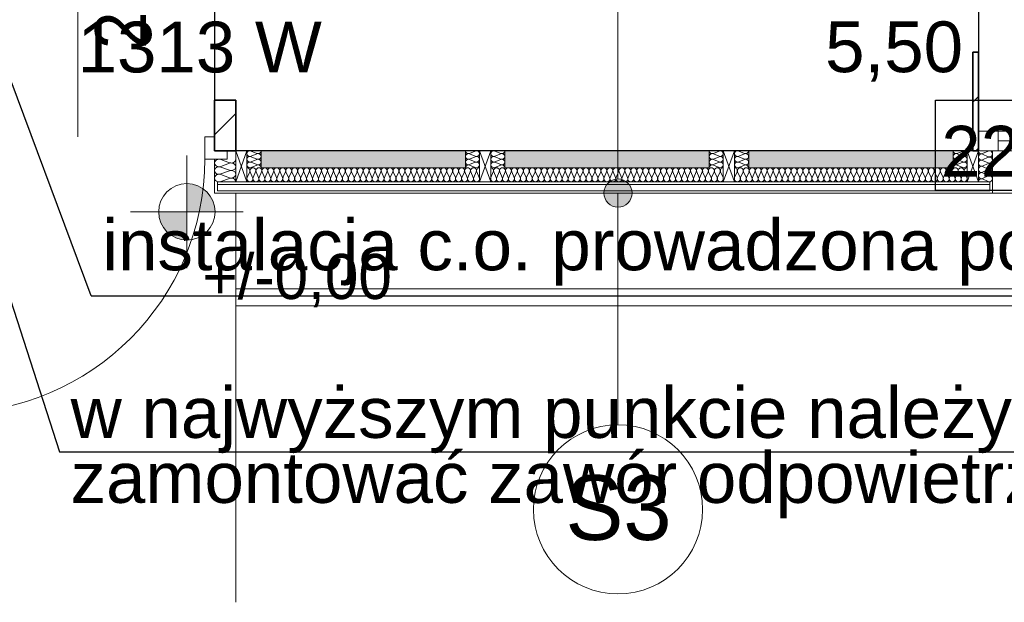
# Model space of a CAD drawing. Header units: inches. Extents: x -515158 to -470211, y -1887 to 84268.
# Tile 61 of 102: x -481080 to -477586, y 31255 to 33323. Entities that reach past the tile are written whole.
import ezdxf
from ezdxf.lldxf.tags import DXFTag

# ---------------------------------------------------------------- set-up
doc = ezdxf.new("R2010")
doc.units = ezdxf.units.IN
doc.header["$MEASUREMENT"] = 0
for name, color, linetype, lineweight in [('#podkład', 252, 'Continuous', 9), ('Arch drzwi_Nr_Pióra__10', 252, 'Continuous', 18), ('Arch ocieplenie_Nr_Pióra__21', 252, 'Continuous', 9), ('Arch ocieplenie_Nr_Pióra__44', 252, 'Continuous', 9), ('Arch ocieplenie_Nr_Pióra__95', 252, 'Continuous', 13), ('Arch opisy_Nr_Pióra__1', 252, 'Continuous', 25), ('Arch opisy_Nr_Pióra__21', 252, 'Continuous', 9), ('Arch opisy_Nr_Pióra__9', 252, 'Continuous', 9), ('Arch stropy_Nr_Pióra__21', 252, 'Continuous', 9), ('Arch teren_Nr_Pióra__5', 252, 'Continuous', 13), ('Arch wykończenie_Nr_Pióra__9', 252, 'Continuous', 9), ('Arch zmurowania_Nr_Pióra__21', 252, 'Continuous', 9), ('Arch zmurowania_Nr_Pióra__27', 252, 'Continuous', 35), ('INWENT OPISY_Nr_Pióra__9', 252, 'Continuous', 9), ('INWENT RZĘDNE_Nr_Pióra__21', 252, 'Continuous', 9), ('INWENT. OKNA_Nr_Pióra__5', 252, 'Continuous', 13), ('INWENT.ŚCIANY_Nr_Pióra__1', 252, 'Continuous', 25), ('INWENT.ŚCIANY_Nr_Pióra__21', 252, 'Continuous', 9)]:
    doc.layers.add(name, color=color, linetype=linetype, lineweight=lineweight)
doc.layers.add('IS_Opisy_działek_Therm', color=7, linetype='SOLID', true_color=0x000000)
doc.layers.add('IS_Text_Armatury_Therm', color=7, linetype='Continuous')
doc.layers.add('IS_Text_Odbiornikow_Therm', color=7, linetype='Continuous')
doc.styles.add('GENERATED_STYLE_3', font='txt')
doc.styles.add('GENERATED_STYLE_6', font='txt')
doc.styles.add('GENERATED_STYLE_7', font='txt')
tags = doc.linetypes.add('SOLID', pattern=[10, 10, 0]).pattern_tags.tags
tags[6:7] = [DXFTag(74, 4), DXFTag(75, 0), DXFTag(340, '0'), DXFTag(46, 0.0), DXFTag(50, 0.0), DXFTag(44, 0.0), DXFTag(45, 0.0)]
tags[4:5] = [DXFTag(74, 4), DXFTag(75, 0), DXFTag(340, '0'), DXFTag(46, 0.0), DXFTag(50, 0.0), DXFTag(44, 0.0), DXFTag(45, 0.0)]
pattern_1 = [(45, (0, 0), (-91.923878, 91.923878), [])]

# ---------------------------------------------------------------- blocks, each defined once
blk = doc.blocks.new('parter')
at = {"layer": 'Arch opisy_Nr_Pióra__21', "linetype": 'Continuous'}
blk.add_hatch(color=252, dxfattribs=at).paths.add_polyline_path([(-478907, 32707.6), (-478910.8, 32726.8), (-478921.6, 32743), (-478937.9, 32753.8), (-478957, 32757.6), (-478976.1, 32753.8), (-478992.3, 32743), (-479003.2, 32726.8), (-479007, 32707.6), (-479003.2, 32688.5), (-478992.3, 32672.3), (-478976.1, 32661.4), (-478957, 32657.6), (-478937.9, 32661.4), (-478921.6, 32672.3), (-478910.8, 32688.5)], flags=0)
at = {"layer": 'Arch zmurowania_Nr_Pióra__21', "linetype": 'Continuous'}
h = blk.add_hatch(dxfattribs=at)
h.set_pattern_fill('Common_Brick', color=252, style=0, pattern_type=2)
h.set_pattern_definition(pattern_1)
h.paths.add_polyline_path([(-477698.3, 32857.6), (-477678.3, 32857.6), (-477678.3, 33207.6), (-477698.3, 33207.6)], flags=0)
h = blk.add_hatch(dxfattribs=at)
h.set_pattern_fill('Common_Brick', color=252, style=0, pattern_type=2)
h.set_pattern_definition(pattern_1)
h.paths.add_polyline_path([(-480313.3, 33037.6), (-480388.3, 33037.6), (-480388.3, 32857.6), (-480313.3, 32857.6)], flags=0)
at = {"layer": 'INWENT RZĘDNE_Nr_Pióra__21', "linetype": 'Continuous'}
for points in [[(-480486.5, 32641), (-480386.5, 32641), (-480394.1, 32679.3), (-480415.8, 32711.7), (-480448.2, 32733.4), (-480486.5, 32741)], [(-480486.5, 32641), (-480586.5, 32641), (-480578.9, 32602.7), (-480557.2, 32570.3), (-480524.8, 32548.6), (-480486.5, 32541)]]:
    blk.add_hatch(color=252, dxfattribs=at).paths.add_polyline_path(points, flags=0)
at = {"layer": 'Arch drzwi_Nr_Pióra__10', "color": 252, "linetype": 'Continuous'}
for p, q in [((-480423.3, 32907.6), (-480423.3, 32827.6)), ((-480388.3, 32907.6), (-480423.3, 32907.6)), ((-480343.3, 32857.6), (-480343.3, 32827.6)), ((-480423.3, 32827.6), (-480343.3, 32827.6))]:
    blk.add_line(p, q, dxfattribs=at)
blk.add_arc((-481323.3, 32827.6), 900, 270, 0, dxfattribs=at)
at = {"layer": 'Arch ocieplenie_Nr_Pióra__21', "color": 252, "linetype": 'Continuous'}
for p, q in [((-480223.3, 32857.6), (-480223.3, 32797.6)), ((-479498.3, 32857.6), (-480223.3, 32857.6)), ((-479498.3, 32797.6), (-479498.3, 32857.6)), ((-479358.3, 32857.6), (-479358.3, 32797.6)), ((-478633.3, 32857.6), (-479358.3, 32857.6)), ((-478633.3, 32797.6), (-478633.3, 32857.6)), ((-478493.3, 32857.6), (-477768.3, 32857.6)), ((-478493.3, 32797.6), (-478493.3, 32857.6)), ((-477768.3, 32857.6), (-477768.3, 32797.6)), ((-480223.3, 32797.6), (-479498.3, 32797.6)), ((-479358.3, 32797.6), (-478633.3, 32797.6)), ((-477768.3, 32797.6), (-478493.3, 32797.6))]:
    blk.add_line(p, q, dxfattribs=at)
at = {"layer": 'Arch ocieplenie_Nr_Pióra__44', "color": 252, "linetype": 'Continuous'}
for p, q in [((-480238.2, 32848.5), (-480258.4, 32856.8)), ((-480258.4, 32838.5), (-480238.2, 32846.8)), ((-480238.2, 32828.5), (-480258.4, 32836.8)), ((-479483.4, 32848.5), (-479463.2, 32856.8)), ((-479463.2, 32838.5), (-479483.4, 32846.8)), ((-479483.4, 32828.5), (-479463.2, 32836.8)), ((-479373.2, 32848.5), (-479393.4, 32856.8)), ((-479393.4, 32838.5), (-479373.2, 32846.8)), ((-479373.2, 32828.5), (-479393.4, 32836.8)), ((-478618.4, 32848.5), (-478598.2, 32856.8)), ((-478598.2, 32838.5), (-478618.4, 32846.8)), ((-478618.4, 32828.5), (-478598.2, 32836.8)), ((-478508.2, 32848.5), (-478528.4, 32856.8)), ((-478528.4, 32838.5), (-478508.2, 32846.8)), ((-478508.2, 32828.5), (-478528.4, 32836.8)), ((-477753.4, 32848.5), (-477733.2, 32856.8)), ((-477733.2, 32838.5), (-477753.4, 32846.8)), ((-477753.4, 32828.5), (-477733.2, 32836.8)), ((-477663.4, 32847.6), (-477643.2, 32856.7)), ((-477643.2, 32836.6), (-477663.4, 32845.7)), ((-480335.7, 32815.4), (-480366, 32826.5)), ((-480366, 32802.1), (-480335.7, 32813.2)), ((-480258.4, 32818.5), (-480238.2, 32826.8)), ((-480238.2, 32808.5), (-480258.4, 32816.8)), ((-480258.4, 32798.5), (-480238.2, 32806.8)), ((-479463.2, 32818.5), (-479483.4, 32826.8)), ((-479483.4, 32808.5), (-479463.2, 32816.8)), ((-479463.2, 32798.5), (-479483.4, 32806.8)), ((-479393.4, 32818.5), (-479373.2, 32826.8)), ((-479373.2, 32808.5), (-479393.4, 32816.8)), ((-479393.4, 32798.5), (-479373.2, 32806.8)), ((-478598.2, 32818.5), (-478618.4, 32826.8)), ((-478618.4, 32808.5), (-478598.2, 32816.8)), ((-478598.2, 32798.5), (-478618.4, 32806.8)), ((-478528.4, 32818.5), (-478508.2, 32826.8)), ((-478508.2, 32808.5), (-478528.4, 32816.8)), ((-478528.4, 32798.5), (-478508.2, 32806.8)), ((-477733.2, 32818.5), (-477753.4, 32826.8)), ((-477753.4, 32808.5), (-477733.2, 32816.8)), ((-477733.2, 32798.5), (-477753.4, 32806.8)), ((-477663.4, 32825.6), (-477643.2, 32834.7)), ((-477643.2, 32814.6), (-477663.4, 32823.7)), ((-477663.4, 32803.6), (-477643.2, 32812.7)), ((-477643.2, 32792.6), (-477663.4, 32801.7)), ((-480335.7, 32788.8), (-480366, 32799.8)), ((-480366, 32775.4), (-480335.7, 32786.5)), ((-480335.7, 32762.1), (-480366, 32773.2)), ((-480263.6, 32782.7), (-480272.4, 32762.5)), ((-480253.1, 32762.5), (-480261.9, 32782.7)), ((-480242.5, 32782.7), (-480251.3, 32762.5)), ((-480231.9, 32762.5), (-480240.7, 32782.7)), ((-480221.3, 32782.7), (-480230.1, 32762.5)), ((-480210.8, 32762.5), (-480219.6, 32782.7)), ((-480200.2, 32782.7), (-480209, 32762.5)), ((-480189.6, 32762.5), (-480198.4, 32782.7)), ((-480179, 32782.7), (-480187.8, 32762.5)), ((-480168.4, 32762.5), (-480177.2, 32782.7)), ((-480157.9, 32782.7), (-480166.7, 32762.5)), ((-480147.3, 32762.5), (-480156.1, 32782.7)), ((-480136.7, 32782.7), (-480145.5, 32762.5)), ((-480126.1, 32762.5), (-480134.9, 32782.7)), ((-480115.6, 32782.7), (-480124.4, 32762.5)), ((-480105, 32762.5), (-480113.8, 32782.7)), ((-480094.4, 32782.7), (-480103.2, 32762.5)), ((-480083.8, 32762.5), (-480092.6, 32782.7)), ((-480073.3, 32782.7), (-480082.1, 32762.5)), ((-480062.7, 32762.5), (-480071.5, 32782.7)), ((-480052.1, 32782.7), (-480060.9, 32762.5)), ((-480041.5, 32762.5), (-480050.3, 32782.7)), ((-480030.9, 32782.7), (-480039.7, 32762.5)), ((-480020.4, 32762.5), (-480029.2, 32782.7)), ((-480009.8, 32782.7), (-480018.6, 32762.5)), ((-479999.2, 32762.5), (-480008, 32782.7)), ((-479988.6, 32782.7), (-479997.4, 32762.5)), ((-479978.1, 32762.5), (-479986.9, 32782.7)), ((-479967.5, 32782.7), (-479976.3, 32762.5)), ((-479956.9, 32762.5), (-479965.7, 32782.7)), ((-479946.3, 32782.7), (-479955.1, 32762.5)), ((-479935.8, 32762.5), (-479944.6, 32782.7)), ((-479925.2, 32782.7), (-479934, 32762.5)), ((-479914.6, 32762.5), (-479923.4, 32782.7)), ((-479904, 32782.7), (-479912.8, 32762.5)), ((-479893.4, 32762.5), (-479902.2, 32782.7)), ((-479882.9, 32782.7), (-479891.7, 32762.5)), ((-479872.3, 32762.5), (-479881.1, 32782.7)), ((-479861.7, 32782.7), (-479870.5, 32762.5)), ((-479851.1, 32762.5), (-479859.9, 32782.7)), ((-479840.6, 32782.7), (-479849.4, 32762.5)), ((-479830, 32762.5), (-479838.8, 32782.7)), ((-479819.4, 32782.7), (-479828.2, 32762.5)), ((-479808.8, 32762.5), (-479817.6, 32782.7)), ((-479798.3, 32782.7), (-479807.1, 32762.5)), ((-479787.7, 32762.5), (-479796.5, 32782.7)), ((-479777.1, 32782.7), (-479785.9, 32762.5)), ((-479766.5, 32762.5), (-479775.3, 32782.7)), ((-479755.9, 32782.7), (-479764.7, 32762.5)), ((-479745.4, 32762.5), (-479754.2, 32782.7)), ((-479734.8, 32782.7), (-479743.6, 32762.5)), ((-479724.2, 32762.5), (-479733, 32782.7)), ((-479713.6, 32782.7), (-479722.4, 32762.5)), ((-479703.1, 32762.5), (-479711.9, 32782.7)), ((-479692.5, 32782.7), (-479701.3, 32762.5)), ((-479681.9, 32762.5), (-479690.7, 32782.7)), ((-479671.3, 32782.7), (-479680.1, 32762.5)), ((-479660.8, 32762.5), (-479669.6, 32782.7)), ((-479650.2, 32782.7), (-479659, 32762.5)), ((-479639.6, 32762.5), (-479648.4, 32782.7)), ((-479629, 32782.7), (-479637.8, 32762.5)), ((-479618.4, 32762.5), (-479627.2, 32782.7)), ((-479607.9, 32782.7), (-479616.7, 32762.5)), ((-479597.3, 32762.5), (-479606.1, 32782.7)), ((-479586.7, 32782.7), (-479595.5, 32762.5)), ((-479576.1, 32762.5), (-479584.9, 32782.7)), ((-479565.6, 32782.7), (-479574.4, 32762.5)), ((-479555, 32762.5), (-479563.8, 32782.7)), ((-479544.4, 32782.7), (-479553.2, 32762.5)), ((-479533.8, 32762.5), (-479542.6, 32782.7)), ((-479523.3, 32782.7), (-479532.1, 32762.5)), ((-479512.7, 32762.5), (-479521.5, 32782.7)), ((-479502.1, 32782.7), (-479510.9, 32762.5)), ((-479491.5, 32762.5), (-479500.3, 32782.7)), ((-479480.9, 32782.7), (-479489.7, 32762.5)), ((-479470.4, 32762.5), (-479479.2, 32782.7)), ((-479459.8, 32782.7), (-479468.6, 32762.5)), ((-479449.2, 32762.5), (-479458, 32782.7)), ((-479408.3, 32762.5), (-479399.5, 32782.7)), ((-479397.7, 32782.7), (-479388.9, 32762.5)), ((-479387.1, 32762.5), (-479378.3, 32782.7)), ((-479376.5, 32782.7), (-479367.7, 32762.5)), ((-479366, 32762.5), (-479357.2, 32782.7)), ((-479355.4, 32782.7), (-479346.6, 32762.5)), ((-479344.8, 32762.5), (-479336, 32782.7)), ((-479334.2, 32782.7), (-479325.4, 32762.5)), ((-479323.6, 32762.5), (-479314.8, 32782.7)), ((-479313, 32782.7), (-479304.2, 32762.5)), ((-479302.4, 32762.5), (-479293.6, 32782.7)), ((-479291.8, 32782.7), (-479283, 32762.5)), ((-479281.3, 32762.5), (-479272.4, 32782.7)), ((-479270.7, 32782.7), (-479261.9, 32762.5)), ((-479260.1, 32762.5), (-479251.3, 32782.7)), ((-479249.5, 32782.7), (-479240.7, 32762.5)), ((-479238.9, 32762.5), (-479230.1, 32782.7)), ((-479228.3, 32782.7), (-479219.5, 32762.5)), ((-479217.7, 32762.5), (-479208.9, 32782.7)), ((-479207.1, 32782.7), (-479198.3, 32762.5)), ((-479196.6, 32762.5), (-479187.7, 32782.7)), ((-479186, 32782.7), (-479177.2, 32762.5)), ((-479175.4, 32762.5), (-479166.6, 32782.7)), ((-479164.8, 32782.7), (-479156, 32762.5)), ((-479154.2, 32762.5), (-479145.4, 32782.7)), ((-479143.6, 32782.7), (-479134.8, 32762.5)), ((-479133, 32762.5), (-479124.2, 32782.7)), ((-479122.4, 32782.7), (-479113.6, 32762.5)), ((-479111.8, 32762.5), (-479103, 32782.7)), ((-479101.3, 32782.7), (-479092.4, 32762.5)), ((-479090.7, 32762.5), (-479081.9, 32782.7)), ((-479080.1, 32782.7), (-479071.3, 32762.5)), ((-479069.5, 32762.5), (-479060.7, 32782.7)), ((-479058.9, 32782.7), (-479050.1, 32762.5)), ((-479048.3, 32762.5), (-479039.5, 32782.7)), ((-479037.7, 32782.7), (-479028.9, 32762.5)), ((-479027.1, 32762.5), (-479018.3, 32782.7)), ((-479016.6, 32782.7), (-479007.7, 32762.5)), ((-479006, 32762.5), (-478997.2, 32782.7)), ((-478995.4, 32782.7), (-478986.6, 32762.5)), ((-478984.8, 32762.5), (-478976, 32782.7)), ((-478974.2, 32782.7), (-478965.4, 32762.5)), ((-478963.6, 32762.5), (-478954.8, 32782.7)), ((-478953, 32782.7), (-478944.2, 32762.5)), ((-478942.4, 32762.5), (-478933.6, 32782.7)), ((-478931.8, 32782.7), (-478923, 32762.5)), ((-478921.3, 32762.5), (-478912.4, 32782.7)), ((-478910.7, 32782.7), (-478901.9, 32762.5)), ((-478900.1, 32762.5), (-478891.3, 32782.7)), ((-478889.5, 32782.7), (-478880.7, 32762.5)), ((-478878.9, 32762.5), (-478870.1, 32782.7)), ((-478868.3, 32782.7), (-478859.5, 32762.5)), ((-478857.7, 32762.5), (-478848.9, 32782.7)), ((-478847.1, 32782.7), (-478838.3, 32762.5)), ((-478836.6, 32762.5), (-478827.7, 32782.7)), ((-478826, 32782.7), (-478817.2, 32762.5)), ((-478815.4, 32762.5), (-478806.6, 32782.7)), ((-478804.8, 32782.7), (-478796, 32762.5)), ((-478794.2, 32762.5), (-478785.4, 32782.7)), ((-478783.6, 32782.7), (-478774.8, 32762.5)), ((-478773, 32762.5), (-478764.2, 32782.7)), ((-478762.4, 32782.7), (-478753.6, 32762.5)), ((-478751.8, 32762.5), (-478743, 32782.7)), ((-478741.3, 32782.7), (-478732.4, 32762.5)), ((-478730.7, 32762.5), (-478721.9, 32782.7)), ((-478720.1, 32782.7), (-478711.3, 32762.5)), ((-478709.5, 32762.5), (-478700.7, 32782.7)), ((-478698.9, 32782.7), (-478690.1, 32762.5)), ((-478688.3, 32762.5), (-478679.5, 32782.7)), ((-478677.7, 32782.7), (-478668.9, 32762.5)), ((-478667.1, 32762.5), (-478658.3, 32782.7)), ((-478656.6, 32782.7), (-478647.7, 32762.5)), ((-478646, 32762.5), (-478637.2, 32782.7)), ((-478635.4, 32782.7), (-478626.6, 32762.5)), ((-478624.8, 32762.5), (-478616, 32782.7)), ((-478614.2, 32782.7), (-478605.4, 32762.5)), ((-478603.6, 32762.5), (-478594.8, 32782.7)), ((-478593, 32782.7), (-478584.2, 32762.5)), ((-478543.3, 32762.5), (-478534.5, 32782.7)), ((-478532.7, 32782.7), (-478523.9, 32762.5)), ((-478522.1, 32762.5), (-478513.3, 32782.7)), ((-478511.5, 32782.7), (-478502.7, 32762.5)), ((-478501, 32762.5), (-478492.2, 32782.7)), ((-478490.4, 32782.7), (-478481.6, 32762.5)), ((-478479.8, 32762.5), (-478471, 32782.7)), ((-478469.2, 32782.7), (-478460.4, 32762.5)), ((-478458.6, 32762.5), (-478449.8, 32782.7)), ((-478448, 32782.7), (-478439.2, 32762.5)), ((-478437.4, 32762.5), (-478428.6, 32782.7)), ((-478426.8, 32782.7), (-478418, 32762.5)), ((-478416.3, 32762.5), (-478407.4, 32782.7)), ((-478405.7, 32782.7), (-478396.9, 32762.5)), ((-478395.1, 32762.5), (-478386.3, 32782.7)), ((-478384.5, 32782.7), (-478375.7, 32762.5)), ((-478373.9, 32762.5), (-478365.1, 32782.7)), ((-478363.3, 32782.7), (-478354.5, 32762.5)), ((-478352.7, 32762.5), (-478343.9, 32782.7)), ((-478342.1, 32782.7), (-478333.3, 32762.5)), ((-478331.5, 32762.5), (-478322.7, 32782.7)), ((-478321, 32782.7), (-478312.2, 32762.5)), ((-478310.4, 32762.5), (-478301.6, 32782.7)), ((-478299.8, 32782.7), (-478291, 32762.5)), ((-478289.2, 32762.5), (-478280.4, 32782.7)), ((-478278.6, 32782.7), (-478269.8, 32762.5)), ((-478268, 32762.5), (-478259.2, 32782.7)), ((-478257.4, 32782.7), (-478248.6, 32762.5)), ((-478246.8, 32762.5), (-478238, 32782.7)), ((-478236.3, 32782.7), (-478227.4, 32762.5)), ((-478225.7, 32762.5), (-478216.9, 32782.7)), ((-478215.1, 32782.7), (-478206.3, 32762.5)), ((-478204.5, 32762.5), (-478195.7, 32782.7)), ((-478193.9, 32782.7), (-478185.1, 32762.5)), ((-478183.3, 32762.5), (-478174.5, 32782.7)), ((-478172.7, 32782.7), (-478163.9, 32762.5)), ((-478162.1, 32762.5), (-478153.3, 32782.7)), ((-478151.6, 32782.7), (-478142.7, 32762.5)), ((-478141, 32762.5), (-478132.2, 32782.7)), ((-478130.4, 32782.7), (-478121.6, 32762.5)), ((-478119.8, 32762.5), (-478111, 32782.7)), ((-478109.2, 32782.7), (-478100.4, 32762.5)), ((-478098.6, 32762.5), (-478089.8, 32782.7)), ((-478088, 32782.7), (-478079.2, 32762.5)), ((-478077.4, 32762.5), (-478068.6, 32782.7)), ((-478066.8, 32782.7), (-478058, 32762.5)), ((-478056.3, 32762.5), (-478047.4, 32782.7)), ((-478045.7, 32782.7), (-478036.9, 32762.5)), ((-478035.1, 32762.5), (-478026.3, 32782.7)), ((-478024.5, 32782.7), (-478015.7, 32762.5)), ((-478013.9, 32762.5), (-478005.1, 32782.7)), ((-478003.3, 32782.7), (-477994.5, 32762.5)), ((-477992.7, 32762.5), (-477983.9, 32782.7)), ((-477982.1, 32782.7), (-477973.3, 32762.5)), ((-477971.6, 32762.5), (-477962.7, 32782.7)), ((-477961, 32782.7), (-477952.2, 32762.5)), ((-477950.4, 32762.5), (-477941.6, 32782.7)), ((-477939.8, 32782.7), (-477931, 32762.5)), ((-477929.2, 32762.5), (-477920.4, 32782.7)), ((-477918.6, 32782.7), (-477909.8, 32762.5)), ((-477908, 32762.5), (-477899.2, 32782.7)), ((-477897.4, 32782.7), (-477888.6, 32762.5)), ((-477886.8, 32762.5), (-477878, 32782.7)), ((-477876.3, 32782.7), (-477867.4, 32762.5)), ((-477865.7, 32762.5), (-477856.9, 32782.7)), ((-477855.1, 32782.7), (-477846.3, 32762.5)), ((-477844.5, 32762.5), (-477835.7, 32782.7)), ((-477833.9, 32782.7), (-477825.1, 32762.5)), ((-477823.3, 32762.5), (-477814.5, 32782.7)), ((-477812.7, 32782.7), (-477803.9, 32762.5)), ((-477802.1, 32762.5), (-477793.3, 32782.7)), ((-477791.6, 32782.7), (-477782.7, 32762.5)), ((-477781, 32762.5), (-477772.2, 32782.7)), ((-477770.4, 32782.7), (-477761.6, 32762.5)), ((-477759.8, 32762.5), (-477751, 32782.7)), ((-477749.2, 32782.7), (-477740.4, 32762.5)), ((-477738.6, 32762.5), (-477729.8, 32782.7)), ((-477728, 32782.7), (-477719.2, 32762.5)), ((-477663.4, 32781.6), (-477643.2, 32790.7)), ((-477643.2, 32770.6), (-477663.4, 32779.7)), ((-477663.4, 32759.6), (-477643.2, 32768.7)), ((-480366, 32748.8), (-480335.7, 32759.8)), ((-477643.2, 32748.6), (-477663.4, 32757.7))]:
    blk.add_line(p, q, dxfattribs=at)
for centre, major_axis, ratio, start_param, end_param in [((-480262.7, 32847.6), (-10.6, 0), 0.940381, 4.299595, 8.266775), ((-480262.7, 32827.6), (-10.6, 0), 0.940381, 4.299595, 8.266775), ((-480234, 32857.6), (-10.6, 0), 0.940381, 1.158004, 3.141593), ((-480234, 32837.6), (-10.6, 0), 0.940381, 1.158004, 5.125183), ((-479487.7, 32837.6), (-10.6, 0), 0.940381, 4.299595, 8.266774), ((-479487.7, 32857.6), (-10.6, 0), 0.940381, 6.283185, 8.266774), ((-479459, 32847.6), (-10.6, 0), 0.940381, 1.158003, 5.125183), ((-479459, 32827.6), (-10.6, 0), 0.940381, 1.158003, 5.125183), ((-479397.7, 32847.6), (-10.6, 0), 0.940381, 4.299595, 8.266775), ((-479397.7, 32827.6), (-10.6, 0), 0.940381, 4.299595, 8.266775), ((-479369, 32857.6), (-10.6, 0), 0.940381, 1.158004, 3.141593), ((-479369, 32837.6), (-10.6, 0), 0.940381, 1.158004, 5.125183), ((-478622.7, 32837.6), (-10.6, 0), 0.940381, 4.299595, 8.266774), ((-478622.7, 32857.6), (-10.6, 0), 0.940381, 6.283185, 8.266774), ((-478594, 32847.6), (-10.6, 0), 0.940381, 1.158003, 5.125183), ((-478594, 32827.6), (-10.6, 0), 0.940381, 1.158003, 5.125183), ((-478532.7, 32847.6), (-10.6, 0), 0.940381, 4.299595, 8.266775), ((-478532.7, 32827.6), (-10.6, 0), 0.940381, 4.299595, 8.266775), ((-478504, 32857.6), (-10.6, 0), 0.940381, 1.158004, 3.141593), ((-478504, 32837.6), (-10.6, 0), 0.940381, 1.158004, 5.125183), ((-477757.7, 32837.6), (-10.6, 0), 0.940381, 4.299595, 8.266774), ((-477757.7, 32857.6), (-10.6, 0), 0.940381, 6.283185, 8.266774), ((-477729, 32847.6), (-10.6, 0), 0.940381, 1.158003, 5.125183), ((-477729, 32827.6), (-10.6, 0), 0.940381, 1.158003, 5.125183), ((-477667.7, 32835.6), (0, 11), 0.966714, 5.870392, 9.837571), ((-477667.7, 32857.6), (0, 11), 0.966714, 1.570796, 3.554385), ((-477639, 32846.6), (0, 11), 0.966714, 2.728799, 6.695979), ((-477639, 32824.6), (0, 11), 0.966714, 2.728799, 6.695979), ((-480372.4, 32814.3), (-16, 0), 0.835908, 4.299595, 8.266775), ((-480372.4, 32787.6), (-16, 0), 0.835908, 4.299595, 8.266775), ((-480329.3, 32827.6), (-16, 0), 0.835908, 1.158004, 3.141593), ((-480329.3, 32801), (-16, 0), 0.835908, 1.158004, 5.125183), ((-480262.7, 32807.6), (-10.6, 0), 0.940381, 4.299595, 8.266775), ((-480234, 32817.6), (-10.6, 0), 0.940381, 1.158004, 5.125183), ((-480234, 32797.6), (-10.6, 0), 0.940381, 3.141593, 5.125182), ((-479487.7, 32817.6), (-10.6, 0), 0.940381, 4.299595, 8.266774), ((-479487.7, 32797.6), (-10.6, 0), 0.940381, 4.299596, 6.283185), ((-479459, 32807.6), (-10.6, 0), 0.940381, 1.158003, 5.125183), ((-479397.7, 32807.6), (-10.6, 0), 0.940381, 4.299595, 8.266775), ((-479369, 32817.6), (-10.6, 0), 0.940381, 1.158004, 5.125183), ((-479369, 32797.6), (-10.6, 0), 0.940381, 3.141593, 5.125182), ((-478622.7, 32817.6), (-10.6, 0), 0.940381, 4.299595, 8.266774), ((-478622.7, 32797.6), (-10.6, 0), 0.940381, 4.299596, 6.283185), ((-478594, 32807.6), (-10.6, 0), 0.940381, 1.158003, 5.125183), ((-478532.7, 32807.6), (-10.6, 0), 0.940381, 4.299595, 8.266775), ((-478504, 32817.6), (-10.6, 0), 0.940381, 1.158004, 5.125183), ((-478504, 32797.6), (-10.6, 0), 0.940381, 3.141593, 5.125182), ((-477757.7, 32817.6), (-10.6, 0), 0.940381, 4.299595, 8.266774), ((-477757.7, 32797.6), (-10.6, 0), 0.940381, 4.299596, 6.283185), ((-477729, 32807.6), (-10.6, 0), 0.940381, 1.158003, 5.125183), ((-477667.7, 32813.6), (0, 11), 0.966714, 5.870392, 9.837571), ((-477667.7, 32791.6), (0, 11), 0.966714, 5.870392, 9.837571), ((-477639, 32802.6), (0, 11), 0.966714, 2.728799, 6.695979), ((-480372.4, 32761), (-16, 0), 0.835908, 4.299595, 8.266775), ((-480329.3, 32774.3), (-16, 0), 0.835908, 1.158004, 5.125183), ((-480273.3, 32787), (0, -10.6), 0.994621, 1.158004, 3.141593), ((-480252.2, 32787), (0, -10.6), 0.994621, 1.158004, 5.125183), ((-480231, 32787), (0, -10.6), 0.994621, 1.158004, 5.125183), ((-480209.9, 32787), (0, -10.6), 0.994621, 1.158004, 5.125183), ((-480188.7, 32787), (0, -10.6), 0.994621, 1.158004, 5.125183), ((-480167.6, 32787), (0, -10.6), 0.994621, 1.158004, 5.125183), ((-480146.4, 32787), (0, -10.6), 0.994621, 1.158004, 5.125183), ((-480125.2, 32787), (0, -10.6), 0.994621, 1.158004, 5.125183), ((-480104.1, 32787), (0, -10.6), 0.994621, 1.158004, 5.125183), ((-480082.9, 32787), (0, -10.6), 0.994621, 1.158004, 5.125183), ((-480061.8, 32787), (0, -10.6), 0.994621, 1.158004, 5.125183), ((-480040.6, 32787), (0, -10.6), 0.994621, 1.158004, 5.125183), ((-480019.5, 32787), (0, -10.6), 0.994621, 1.158004, 5.125183), ((-479998.3, 32787), (0, -10.6), 0.994621, 1.158004, 5.125183), ((-479977.2, 32787), (0, -10.6), 0.994621, 1.158004, 5.125183), ((-479956, 32787), (0, -10.6), 0.994621, 1.158004, 5.125183), ((-479934.9, 32787), (0, -10.6), 0.994621, 1.158004, 5.125183), ((-479913.7, 32787), (0, -10.6), 0.994621, 1.158004, 5.125183), ((-479892.6, 32787), (0, -10.6), 0.994621, 1.158004, 5.125183), ((-479871.4, 32787), (0, -10.6), 0.994621, 1.158004, 5.125183), ((-479850.2, 32787), (0, -10.6), 0.994621, 1.158004, 5.125183), ((-479829.1, 32787), (0, -10.6), 0.994621, 1.158004, 5.125183), ((-479807.9, 32787), (0, -10.6), 0.994621, 1.158004, 5.125183), ((-479786.8, 32787), (0, -10.6), 0.994621, 1.158004, 5.125183), ((-479765.6, 32787), (0, -10.6), 0.994621, 1.158004, 5.125183), ((-479744.5, 32787), (0, -10.6), 0.994621, 1.158004, 5.125183), ((-479723.3, 32787), (0, -10.6), 0.994621, 1.158004, 5.125183), ((-479702.2, 32787), (0, -10.6), 0.994621, 1.158004, 5.125183), ((-479681, 32787), (0, -10.6), 0.994621, 1.158004, 5.125183), ((-479659.9, 32787), (0, -10.6), 0.994621, 1.158004, 5.125183), ((-479638.7, 32787), (0, -10.6), 0.994621, 1.158004, 5.125183), ((-479617.6, 32787), (0, -10.6), 0.994621, 1.158004, 5.125183), ((-479596.4, 32787), (0, -10.6), 0.994621, 1.158004, 5.125183), ((-479575.2, 32787), (0, -10.6), 0.994621, 1.158004, 5.125183), ((-479554.1, 32787), (0, -10.6), 0.994621, 1.158004, 5.125183), ((-479532.9, 32787), (0, -10.6), 0.994621, 1.158004, 5.125183), ((-479511.8, 32787), (0, -10.6), 0.994621, 1.158004, 5.125183), ((-479490.6, 32787), (0, -10.6), 0.994621, 1.158004, 5.125183), ((-479469.5, 32787), (0, -10.6), 0.994621, 1.158004, 5.125183), ((-479448.3, 32787), (0, -10.6), 0.994621, 3.141593, 5.125182), ((-479409.2, 32787), (0, 10.6), 0.995679, 4.299596, 6.283185), ((-479388, 32787), (0, 10.6), 0.995679, 4.299595, 8.266774), ((-479366.9, 32787), (0, 10.6), 0.995679, 4.299595, 8.266774), ((-479345.7, 32787), (0, 10.6), 0.995679, 4.299595, 8.266774), ((-479324.5, 32787), (0, 10.6), 0.995679, 4.299595, 8.266774), ((-479303.3, 32787), (0, 10.6), 0.995679, 4.299595, 8.266774), ((-479282.1, 32787), (0, 10.6), 0.995679, 4.299595, 8.266774), ((-479261, 32787), (0, 10.6), 0.995679, 4.299595, 8.266774), ((-479239.8, 32787), (0, 10.6), 0.995679, 4.299595, 8.266774), ((-479218.6, 32787), (0, 10.6), 0.995679, 4.299595, 8.266774), ((-479197.4, 32787), (0, 10.6), 0.995679, 4.299595, 8.266774), ((-479176.3, 32787), (0, 10.6), 0.995679, 4.299595, 8.266774), ((-479155.1, 32787), (0, 10.6), 0.995679, 4.299595, 8.266774), ((-479133.9, 32787), (0, 10.6), 0.995679, 4.299595, 8.266774), ((-479112.7, 32787), (0, 10.6), 0.995679, 4.299595, 8.266774), ((-479091.6, 32787), (0, 10.6), 0.995679, 4.299595, 8.266774), ((-479070.4, 32787), (0, 10.6), 0.995679, 4.299595, 8.266774), ((-479049.2, 32787), (0, 10.6), 0.995679, 4.299595, 8.266774), ((-479028, 32787), (0, 10.6), 0.995679, 4.299595, 8.266774), ((-479006.9, 32787), (0, 10.6), 0.995679, 4.299595, 8.266774), ((-478985.7, 32787), (0, 10.6), 0.995679, 4.299595, 8.266774), ((-478964.5, 32787), (0, 10.6), 0.995679, 4.299595, 8.266774), ((-478943.3, 32787), (0, 10.6), 0.995679, 4.299595, 8.266774), ((-478922.1, 32787), (0, 10.6), 0.995679, 4.299595, 8.266774), ((-478901, 32787), (0, 10.6), 0.995679, 4.299595, 8.266774), ((-478879.8, 32787), (0, 10.6), 0.995679, 4.299595, 8.266774), ((-478858.6, 32787), (0, 10.6), 0.995679, 4.299595, 8.266774), ((-478837.4, 32787), (0, 10.6), 0.995679, 4.299595, 8.266774), ((-478816.3, 32787), (0, 10.6), 0.995679, 4.299595, 8.266774), ((-478795.1, 32787), (0, 10.6), 0.995679, 4.299595, 8.266774), ((-478773.9, 32787), (0, 10.6), 0.995679, 4.299595, 8.266774), ((-478752.7, 32787), (0, 10.6), 0.995679, 4.299595, 8.266774), ((-478731.6, 32787), (0, 10.6), 0.995679, 4.299595, 8.266774), ((-478710.4, 32787), (0, 10.6), 0.995679, 4.299595, 8.266774), ((-478689.2, 32787), (0, 10.6), 0.995679, 4.299595, 8.266774), ((-478668, 32787), (0, 10.6), 0.995679, 4.299595, 8.266774), ((-478646.9, 32787), (0, 10.6), 0.995679, 4.299595, 8.266774), ((-478625.7, 32787), (0, 10.6), 0.995679, 4.299595, 8.266774), ((-478604.5, 32787), (0, 10.6), 0.995679, 4.299595, 8.266774), ((-478583.3, 32787), (0, 10.6), 0.995679, 6.283185, 8.266774), ((-478544.2, 32787), (0, 10.6), 0.995679, 4.299596, 6.283185), ((-478523, 32787), (0, 10.6), 0.995679, 4.299595, 8.266774), ((-478501.9, 32787), (0, 10.6), 0.995679, 4.299595, 8.266774), ((-478480.7, 32787), (0, 10.6), 0.995679, 4.299595, 8.266774), ((-478459.5, 32787), (0, 10.6), 0.995679, 4.299595, 8.266774), ((-478438.3, 32787), (0, 10.6), 0.995679, 4.299595, 8.266774), ((-478417.1, 32787), (0, 10.6), 0.995679, 4.299595, 8.266774), ((-478396, 32787), (0, 10.6), 0.995679, 4.299595, 8.266774), ((-478374.8, 32787), (0, 10.6), 0.995679, 4.299595, 8.266774), ((-478353.6, 32787), (0, 10.6), 0.995679, 4.299595, 8.266774), ((-478332.4, 32787), (0, 10.6), 0.995679, 4.299595, 8.266774), ((-478311.3, 32787), (0, 10.6), 0.995679, 4.299595, 8.266774), ((-478290.1, 32787), (0, 10.6), 0.995679, 4.299595, 8.266774), ((-478268.9, 32787), (0, 10.6), 0.995679, 4.299595, 8.266774), ((-478247.7, 32787), (0, 10.6), 0.995679, 4.299595, 8.266774), ((-478226.6, 32787), (0, 10.6), 0.995679, 4.299595, 8.266774), ((-478205.4, 32787), (0, 10.6), 0.995679, 4.299595, 8.266774), ((-478184.2, 32787), (0, 10.6), 0.995679, 4.299595, 8.266774), ((-478163, 32787), (0, 10.6), 0.995679, 4.299595, 8.266774), ((-478141.9, 32787), (0, 10.6), 0.995679, 4.299595, 8.266774), ((-478120.7, 32787), (0, 10.6), 0.995679, 4.299595, 8.266774), ((-478099.5, 32787), (0, 10.6), 0.995679, 4.299595, 8.266774), ((-478078.3, 32787), (0, 10.6), 0.995679, 4.299595, 8.266774), ((-478057.1, 32787), (0, 10.6), 0.995679, 4.299595, 8.266774), ((-478036, 32787), (0, 10.6), 0.995679, 4.299595, 8.266774), ((-478014.8, 32787), (0, 10.6), 0.995679, 4.299595, 8.266774), ((-477993.6, 32787), (0, 10.6), 0.995679, 4.299595, 8.266774), ((-477972.4, 32787), (0, 10.6), 0.995679, 4.299595, 8.266774), ((-477951.3, 32787), (0, 10.6), 0.995679, 4.299595, 8.266774), ((-477930.1, 32787), (0, 10.6), 0.995679, 4.299595, 8.266774), ((-477908.9, 32787), (0, 10.6), 0.995679, 4.299595, 8.266774), ((-477887.7, 32787), (0, 10.6), 0.995679, 4.299595, 8.266774), ((-477866.6, 32787), (0, 10.6), 0.995679, 4.299595, 8.266774), ((-477845.4, 32787), (0, 10.6), 0.995679, 4.299595, 8.266774), ((-477824.2, 32787), (0, 10.6), 0.995679, 4.299595, 8.266774), ((-477803, 32787), (0, 10.6), 0.995679, 4.299595, 8.266774), ((-477781.9, 32787), (0, 10.6), 0.995679, 4.299595, 8.266774), ((-477760.7, 32787), (0, 10.6), 0.995679, 4.299595, 8.266774), ((-477739.5, 32787), (0, 10.6), 0.995679, 4.299595, 8.266774), ((-477718.3, 32787), (0, 10.6), 0.995679, 6.283185, 8.266774), ((-477667.7, 32769.6), (0, 11), 0.966714, 5.870392, 9.837571), ((-477639, 32780.6), (0, 11), 0.966714, 2.728799, 6.695979), ((-477639, 32758.6), (0, 11), 0.966714, 2.728799, 6.695979), ((-480329.3, 32747.6), (-16, 0), 0.835908, 3.141593, 5.125182), ((-480262.7, 32758.3), (0, -10.6), 0.994621, 4.299595, 8.266775), ((-480241.6, 32758.3), (0, -10.6), 0.994621, 4.299595, 8.266775), ((-480220.4, 32758.3), (0, -10.6), 0.994621, 4.299595, 8.266775), ((-480199.3, 32758.3), (0, -10.6), 0.994621, 4.299595, 8.266775), ((-480178.1, 32758.3), (0, -10.6), 0.994621, 4.299595, 8.266775), ((-480157, 32758.3), (0, -10.6), 0.994621, 4.299595, 8.266775), ((-480135.8, 32758.3), (0, -10.6), 0.994621, 4.299595, 8.266775), ((-480114.7, 32758.3), (0, -10.6), 0.994621, 4.299595, 8.266775), ((-480093.5, 32758.3), (0, -10.6), 0.994621, 4.299595, 8.266775), ((-480072.4, 32758.3), (0, -10.6), 0.994621, 4.299595, 8.266775), ((-480051.2, 32758.3), (0, -10.6), 0.994621, 4.299595, 8.266775), ((-480030.1, 32758.3), (0, -10.6), 0.994621, 4.299595, 8.266775), ((-480008.9, 32758.3), (0, -10.6), 0.994621, 4.299595, 8.266775), ((-479987.7, 32758.3), (0, -10.6), 0.994621, 4.299595, 8.266775), ((-479966.6, 32758.3), (0, -10.6), 0.994621, 4.299595, 8.266775), ((-479945.4, 32758.3), (0, -10.6), 0.994621, 4.299595, 8.266775), ((-479924.3, 32758.3), (0, -10.6), 0.994621, 4.299595, 8.266775), ((-479903.1, 32758.3), (0, -10.6), 0.994621, 4.299595, 8.266775), ((-479882, 32758.3), (0, -10.6), 0.994621, 4.299595, 8.266775), ((-479860.8, 32758.3), (0, -10.6), 0.994621, 4.299595, 8.266775), ((-479839.7, 32758.3), (0, -10.6), 0.994621, 4.299595, 8.266775), ((-479818.5, 32758.3), (0, -10.6), 0.994621, 4.299595, 8.266775), ((-479797.4, 32758.3), (0, -10.6), 0.994621, 4.299595, 8.266775), ((-479776.2, 32758.3), (0, -10.6), 0.994621, 4.299595, 8.266775), ((-479755.1, 32758.3), (0, -10.6), 0.994621, 4.299595, 8.266775), ((-479733.9, 32758.3), (0, -10.6), 0.994621, 4.299595, 8.266775), ((-479712.7, 32758.3), (0, -10.6), 0.994621, 4.299595, 8.266775), ((-479691.6, 32758.3), (0, -10.6), 0.994621, 4.299595, 8.266775), ((-479670.4, 32758.3), (0, -10.6), 0.994621, 4.299595, 8.266775), ((-479649.3, 32758.3), (0, -10.6), 0.994621, 4.299595, 8.266775), ((-479628.1, 32758.3), (0, -10.6), 0.994621, 4.299595, 8.266775), ((-479607, 32758.3), (0, -10.6), 0.994621, 4.299595, 8.266775), ((-479585.8, 32758.3), (0, -10.6), 0.994621, 4.299595, 8.266775), ((-479564.7, 32758.3), (0, -10.6), 0.994621, 4.299595, 8.266775), ((-479543.5, 32758.3), (0, -10.6), 0.994621, 4.299595, 8.266775), ((-479522.4, 32758.3), (0, -10.6), 0.994621, 4.299595, 8.266775), ((-479501.2, 32758.3), (0, -10.6), 0.994621, 4.299595, 8.266775), ((-479480.1, 32758.3), (0, -10.6), 0.994621, 4.299595, 8.266775), ((-479458.9, 32758.3), (0, -10.6), 0.994621, 4.299595, 8.266775), ((-479398.6, 32758.3), (0, 10.6), 0.995679, 1.158003, 5.125183), ((-479377.4, 32758.3), (0, 10.6), 0.995679, 1.158003, 5.125183), ((-479356.3, 32758.3), (0, 10.6), 0.995679, 1.158003, 5.125183), ((-479335.1, 32758.3), (0, 10.6), 0.995679, 1.158003, 5.125183), ((-479313.9, 32758.3), (0, 10.6), 0.995679, 1.158003, 5.125183), ((-479292.7, 32758.3), (0, 10.6), 0.995679, 1.158003, 5.125183), ((-479271.6, 32758.3), (0, 10.6), 0.995679, 1.158003, 5.125183), ((-479250.4, 32758.3), (0, 10.6), 0.995679, 1.158003, 5.125183), ((-479229.2, 32758.3), (0, 10.6), 0.995679, 1.158003, 5.125183), ((-479208, 32758.3), (0, 10.6), 0.995679, 1.158003, 5.125183), ((-479186.9, 32758.3), (0, 10.6), 0.995679, 1.158003, 5.125183), ((-479165.7, 32758.3), (0, 10.6), 0.995679, 1.158003, 5.125183), ((-479144.5, 32758.3), (0, 10.6), 0.995679, 1.158003, 5.125183), ((-479123.3, 32758.3), (0, 10.6), 0.995679, 1.158003, 5.125183), ((-479102.1, 32758.3), (0, 10.6), 0.995679, 1.158003, 5.125183), ((-479081, 32758.3), (0, 10.6), 0.995679, 1.158003, 5.125183), ((-479059.8, 32758.3), (0, 10.6), 0.995679, 1.158003, 5.125183), ((-479038.6, 32758.3), (0, 10.6), 0.995679, 1.158003, 5.125183), ((-479017.4, 32758.3), (0, 10.6), 0.995679, 1.158003, 5.125183), ((-478996.3, 32758.3), (0, 10.6), 0.995679, 1.158003, 5.125183), ((-478975.1, 32758.3), (0, 10.6), 0.995679, 1.158003, 5.125183), ((-478953.9, 32758.3), (0, 10.6), 0.995679, 1.158003, 5.125183), ((-478932.7, 32758.3), (0, 10.6), 0.995679, 1.158003, 5.125183), ((-478911.6, 32758.3), (0, 10.6), 0.995679, 1.158003, 5.125183), ((-478890.4, 32758.3), (0, 10.6), 0.995679, 1.158003, 5.125183), ((-478869.2, 32758.3), (0, 10.6), 0.995679, 1.158003, 5.125183), ((-478848, 32758.3), (0, 10.6), 0.995679, 1.158003, 5.125183), ((-478826.9, 32758.3), (0, 10.6), 0.995679, 1.158003, 5.125183), ((-478805.7, 32758.3), (0, 10.6), 0.995679, 1.158003, 5.125183), ((-478784.5, 32758.3), (0, 10.6), 0.995679, 1.158003, 5.125183), ((-478763.3, 32758.3), (0, 10.6), 0.995679, 1.158003, 5.125183), ((-478742.1, 32758.3), (0, 10.6), 0.995679, 1.158003, 5.125183), ((-478721, 32758.3), (0, 10.6), 0.995679, 1.158003, 5.125183), ((-478699.8, 32758.3), (0, 10.6), 0.995679, 1.158003, 5.125183), ((-478678.6, 32758.3), (0, 10.6), 0.995679, 1.158003, 5.125183), ((-478657.4, 32758.3), (0, 10.6), 0.995679, 1.158003, 5.125183), ((-478636.3, 32758.3), (0, 10.6), 0.995679, 1.158003, 5.125183), ((-478615.1, 32758.3), (0, 10.6), 0.995679, 1.158003, 5.125183), ((-478593.9, 32758.3), (0, 10.6), 0.995679, 1.158003, 5.125183), ((-478533.6, 32758.3), (0, 10.6), 0.995679, 1.158003, 5.125183), ((-478512.4, 32758.3), (0, 10.6), 0.995679, 1.158003, 5.125183), ((-478491.3, 32758.3), (0, 10.6), 0.995679, 1.158003, 5.125183), ((-478470.1, 32758.3), (0, 10.6), 0.995679, 1.158003, 5.125183), ((-478448.9, 32758.3), (0, 10.6), 0.995679, 1.158003, 5.125183), ((-478427.7, 32758.3), (0, 10.6), 0.995679, 1.158003, 5.125183), ((-478406.6, 32758.3), (0, 10.6), 0.995679, 1.158003, 5.125183), ((-478385.4, 32758.3), (0, 10.6), 0.995679, 1.158003, 5.125183), ((-478364.2, 32758.3), (0, 10.6), 0.995679, 1.158003, 5.125183), ((-478343, 32758.3), (0, 10.6), 0.995679, 1.158003, 5.125183), ((-478321.9, 32758.3), (0, 10.6), 0.995679, 1.158003, 5.125183), ((-478300.7, 32758.3), (0, 10.6), 0.995679, 1.158003, 5.125183), ((-478279.5, 32758.3), (0, 10.6), 0.995679, 1.158003, 5.125183), ((-478258.3, 32758.3), (0, 10.6), 0.995679, 1.158003, 5.125183), ((-478237.1, 32758.3), (0, 10.6), 0.995679, 1.158003, 5.125183), ((-478216, 32758.3), (0, 10.6), 0.995679, 1.158003, 5.125183), ((-478194.8, 32758.3), (0, 10.6), 0.995679, 1.158003, 5.125183), ((-478173.6, 32758.3), (0, 10.6), 0.995679, 1.158003, 5.125183), ((-478152.4, 32758.3), (0, 10.6), 0.995679, 1.158003, 5.125183), ((-478131.3, 32758.3), (0, 10.6), 0.995679, 1.158003, 5.125183), ((-478110.1, 32758.3), (0, 10.6), 0.995679, 1.158003, 5.125183), ((-478088.9, 32758.3), (0, 10.6), 0.995679, 1.158003, 5.125183), ((-478067.7, 32758.3), (0, 10.6), 0.995679, 1.158003, 5.125183), ((-478046.6, 32758.3), (0, 10.6), 0.995679, 1.158003, 5.125183), ((-478025.4, 32758.3), (0, 10.6), 0.995679, 1.158003, 5.125183), ((-478004.2, 32758.3), (0, 10.6), 0.995679, 1.158003, 5.125183), ((-477983, 32758.3), (0, 10.6), 0.995679, 1.158003, 5.125183), ((-477961.9, 32758.3), (0, 10.6), 0.995679, 1.158003, 5.125183), ((-477940.7, 32758.3), (0, 10.6), 0.995679, 1.158003, 5.125183), ((-477919.5, 32758.3), (0, 10.6), 0.995679, 1.158003, 5.125183), ((-477898.3, 32758.3), (0, 10.6), 0.995679, 1.158003, 5.125183), ((-477877.1, 32758.3), (0, 10.6), 0.995679, 1.158003, 5.125183), ((-477856, 32758.3), (0, 10.6), 0.995679, 1.158003, 5.125183), ((-477834.8, 32758.3), (0, 10.6), 0.995679, 1.158003, 5.125183), ((-477813.6, 32758.3), (0, 10.6), 0.995679, 1.158003, 5.125183), ((-477792.4, 32758.3), (0, 10.6), 0.995679, 1.158003, 5.125183), ((-477771.3, 32758.3), (0, 10.6), 0.995679, 1.158003, 5.125183), ((-477750.1, 32758.3), (0, 10.6), 0.995679, 1.158003, 5.125183), ((-477728.9, 32758.3), (0, 10.6), 0.995679, 1.158003, 5.125183), ((-477667.7, 32747.6), (0, 11), 0.966714, 5.870392, 7.853982)]:
    blk.add_ellipse(centre, major_axis=major_axis, ratio=ratio, start_param=start_param, end_param=end_param, dxfattribs=at)
at = {"layer": 'Arch ocieplenie_Nr_Pióra__95', "color": 252, "linetype": 'Continuous', "lineweight": 25}
for points in [[(-479498.3, 32797.6), (-480223.3, 32857.6), (-479498.3, 32857.6)], [(-480223.3, 32797.6), (-480223.3, 32857.6), (-479498.3, 32797.6)], [(-478633.3, 32797.6), (-479358.3, 32857.6), (-478633.3, 32857.6)], [(-479358.3, 32797.6), (-479358.3, 32857.6), (-478633.3, 32797.6)], [(-477768.3, 32797.6), (-478493.3, 32857.6), (-477768.3, 32857.6)], [(-478493.3, 32797.6), (-478493.3, 32857.6), (-477768.3, 32797.6)]]:
    blk.add_solid(points, dxfattribs=at)
at = {"layer": 'Arch opisy_Nr_Pióra__21', "color": 252, "linetype": 'Continuous'}
for p, q in [((-478957, 33407.6), (-478957, 32757.6)), ((-478957, 32707.6), (-478957, 31885))]:
    blk.add_line(p, q, dxfattribs=at)
for centre, radius in [((-478957, 32707.6), 50), ((-478957, 31585), 300)]:
    blk.add_circle(centre, radius, dxfattribs=at)
at = {"layer": 'Arch opisy_Nr_Pióra__9', "color": 252, "linetype": 'Continuous'}
blk.add_line((-480873.3, 34067.6), (-480873.3, 32907.6), dxfattribs=at)
at = {"layer": 'Arch stropy_Nr_Pióra__21', "color": 252, "linetype": 'Continuous'}
blk.add_line((-480313.3, 32707.6), (-480313.3, 31255.1), dxfattribs=at)
at = {"layer": 'Arch teren_Nr_Pióra__5', "color": 252, "linetype": 'Continuous'}
for p, q in [((-480313.3, 32367.6), (-474143.3, 32367.6)), ((-480313.3, 32307.6), (-474143.3, 32307.6))]:
    blk.add_line(p, q, dxfattribs=at)
at = {"layer": 'Arch wykończenie_Nr_Pióra__9', "color": 252, "linetype": 'Continuous'}
for p, q in [((-480273.3, 32857.6), (-480313.3, 32857.6)), ((-480313.3, 32857.6), (-480313.3, 32747.6)), ((-480313.3, 32857.6), (-480273.3, 32747.6)), ((-480273.3, 32857.6), (-480313.3, 32747.6)), ((-480273.3, 32747.6), (-480273.3, 32857.6)), ((-479408.3, 32857.6), (-479448.3, 32857.6)), ((-479448.3, 32857.6), (-479448.3, 32747.6)), ((-479448.3, 32857.6), (-479408.3, 32747.6)), ((-479408.3, 32857.6), (-479448.3, 32747.6)), ((-479408.3, 32747.6), (-479408.3, 32857.6)), ((-478543.3, 32857.6), (-478583.3, 32857.6)), ((-478583.3, 32857.6), (-478583.3, 32747.6)), ((-478583.3, 32857.6), (-478543.3, 32747.6)), ((-478543.3, 32857.6), (-478583.3, 32747.6)), ((-478543.3, 32747.6), (-478543.3, 32857.6)), ((-477718.3, 32747.6), (-477718.3, 32857.6)), ((-477718.3, 32857.6), (-477678.3, 32857.6)), ((-477678.3, 32857.6), (-477718.3, 32747.6)), ((-477718.3, 32857.6), (-477678.3, 32747.6)), ((-477678.3, 32857.6), (-477678.3, 32747.6)), ((-477628.3, 32707.6), (-477628.3, 32857.6)), ((-477628.3, 32707.6), (-477628.3, 32857.6)), ((-480388.3, 32707.6), (-480388.3, 32827.6)), ((-480388.3, 32707.6), (-480388.3, 32827.6)), ((-477638.3, 32747.6), (-480378.3, 32747.6)), ((-480378.3, 32715.6), (-480378.3, 32747.6)), ((-477638.3, 32737.6), (-480378.3, 32737.6)), ((-480313.3, 32747.6), (-480273.3, 32747.6)), ((-479448.3, 32747.6), (-479408.3, 32747.6)), ((-478583.3, 32747.6), (-478543.3, 32747.6)), ((-477678.3, 32747.6), (-477718.3, 32747.6)), ((-477638.3, 32715.6), (-477638.3, 32747.6)), ((-480388.3, 32707.6), (-477628.3, 32707.6)), ((-477628.3, 32707.6), (-480388.3, 32707.6)), ((-477638.3, 32715.6), (-480378.3, 32715.6))]:
    blk.add_line(p, q, dxfattribs=at)
at = {"layer": 'Arch zmurowania_Nr_Pióra__27', "color": 252, "linetype": 'Continuous'}
for p, q in [((-477698.3, 33207.6), (-477698.3, 32857.6)), ((-477678.3, 33207.6), (-477698.3, 33207.6)), ((-477678.3, 32857.6), (-477678.3, 33207.6)), ((-480388.3, 33037.6), (-480388.3, 32857.6)), ((-480313.3, 33037.6), (-480388.3, 33037.6)), ((-480313.3, 32857.6), (-480313.3, 33037.6)), ((-480388.3, 32857.6), (-480313.3, 32857.6)), ((-477698.3, 32857.6), (-477678.3, 32857.6))]:
    blk.add_line(p, q, dxfattribs=at)
at = {"layer": 'INWENT RZĘDNE_Nr_Pióra__21', "color": 252, "linetype": 'Continuous'}
for p, q in [((-480486.5, 32441), (-480486.5, 32841)), ((-480686.5, 32641), (-480286.5, 32641))]:
    blk.add_line(p, q, dxfattribs=at)
blk.add_circle((-480486.5, 32641), 100, dxfattribs=at)
at = {"layer": 'INWENT. OKNA_Nr_Pióra__5', "color": 252, "linetype": 'Continuous'}
for p, q in [((-475778.3, 32927.6), (-477678.3, 32927.6)), ((-477608.3, 32857.6), (-477608.3, 32927.6)), ((-477608.3, 32892.6), (-475848.3, 32892.6)), ((-475778.3, 32857.6), (-477678.3, 32857.6))]:
    blk.add_line(p, q, dxfattribs=at)
at = {"layer": 'INWENT.ŚCIANY_Nr_Pióra__1', "color": 252, "linetype": 'Continuous'}
for p, q in [((-480388.3, 33467.6), (-480388.3, 33037.6)), ((-477678.3, 33467.6), (-477678.3, 33207.6)), ((-477698.3, 33207.6), (-477678.3, 33207.6)), ((-477698.3, 32857.6), (-477698.3, 33207.6)), ((-480388.3, 33037.6), (-480313.3, 33037.6)), ((-480313.3, 32857.6), (-480313.3, 33037.6)), ((-477698.3, 32857.6), (-480313.3, 32857.6))]:
    blk.add_line(p, q, dxfattribs=at)
at = {"layer": 'INWENT.ŚCIANY_Nr_Pióra__21', "color": 252, "linetype": 'Continuous'}
blk.add_line((-477628.3, 32707.6), (-475828.3, 32707.6), dxfattribs=at)
at = {"layer": 'Arch opisy_Nr_Pióra__1', "color": 252, "linetype": 'Continuous', "style": 'GENERATED_STYLE_7'}
blk.add_text('S3', height=230, dxfattribs=at).set_placement((-479143.2, 31476.4))
at = {"layer": 'INWENT OPISY_Nr_Pióra__9', "color": 252, "linetype": 'Continuous', "style": 'GENERATED_STYLE_6'}
blk.add_text('200+32', height=180, rotation=90, dxfattribs=at).set_placement((-480632, 33218.3))
at = {"layer": 'INWENT RZĘDNE_Nr_Pióra__21', "color": 252, "insert": (-480431.2, 32301.8), "char_height": 160, "attachment_point": 7, "style": 'GENERATED_STYLE_3'}
blk.add_mtext('{+/-0,00}', dxfattribs=at)

msp = doc.modelspace()

# ---------------------------------------------------------------- linework, layer by layer
at = {"layer": 'IS_Opisy_działek_Therm', "ltscale": 10}
for p, q in [((-480825.9, 32343.4), (-481362.6, 33779.7)), ((-481551.2, 33685.7), (-480938.5, 31789.1)), ((-480825.9, 32343.4), (-476370.5, 32343.4)), ((-480938.5, 31789.1), (-476877, 31789.1))]:
    msp.add_line(p, q, dxfattribs=at)
at = {"layer": 'IS_Text_Odbiornikow_Therm', "color": 18, "linetype": 'SOLID', "ltscale": 10, "true_color": 0x000000}
for p, q in [((-477830.2, 32717.8), (-477830.2, 33037.8)), ((-477830.2, 33037.8), (-475620.2, 33037.8)), ((-477830.2, 32717.8), (-475620.2, 32717.8))]:
    msp.add_line(p, q, dxfattribs=at)

# ---------------------------------------------------------------- block references
at = {"layer": '#podkład'}
msp.add_blockref('parter', (0, 0), dxfattribs=at)

# ---------------------------------------------------------------- texts
at = {"layer": 'IS_Opisy_działek_Therm', "ltscale": 10, "char_height": 180}
for s, insert, attachment_point in [('\\fArial|b0|i0;1313 W', (-480874.2, 33315.9), 1), ('\\fArial|b0|i0;', (-479894.2, 33315.9), 1), ('\\fArial|b0|i0;', (-479834.2, 33223.5), 7), ('\\fArial|b0|i0;', (-479834.2, 33223.5), 7), ('\\fArial|b0|i0;instalacja c.o. prowadzona pod stropem', (-480786.5, 32379.4), 7), ('\\fArial|b0|i0;w najwy\\fArial|b0|i0|c238;ższym punkcie należy', (-480899, 31784.4), 7), ('\\fArial|b0|i0;zamontowa\\fArial|b0|i0|c238;ć zawór odpowietrzający', (-480899, 31553.5), 7)]:
    msp.add_mtext(s, dxfattribs=dict(at, insert=insert, attachment_point=attachment_point))
at = {"layer": 'IS_Text_Armatury_Therm', "color": 18, "linetype": 'SOLID', "ltscale": 10, "true_color": 0x000000, "insert": (-477732.8, 33103.2), "char_height": 180, "attachment_point": 9}
msp.add_mtext('\\fArial|b0|i0;5,50  ', dxfattribs=at)
at = {"layer": 'IS_Text_Odbiornikow_Therm', "color": 18, "linetype": 'SOLID', "ltscale": 10, "true_color": 0x000000, "insert": (-477810.2, 32763.8), "char_height": 180, "attachment_point": 7}
msp.add_mtext('\\fArial|b0|i0;22KV/900', dxfattribs=at)

doc.saveas('drawing.dxf')
